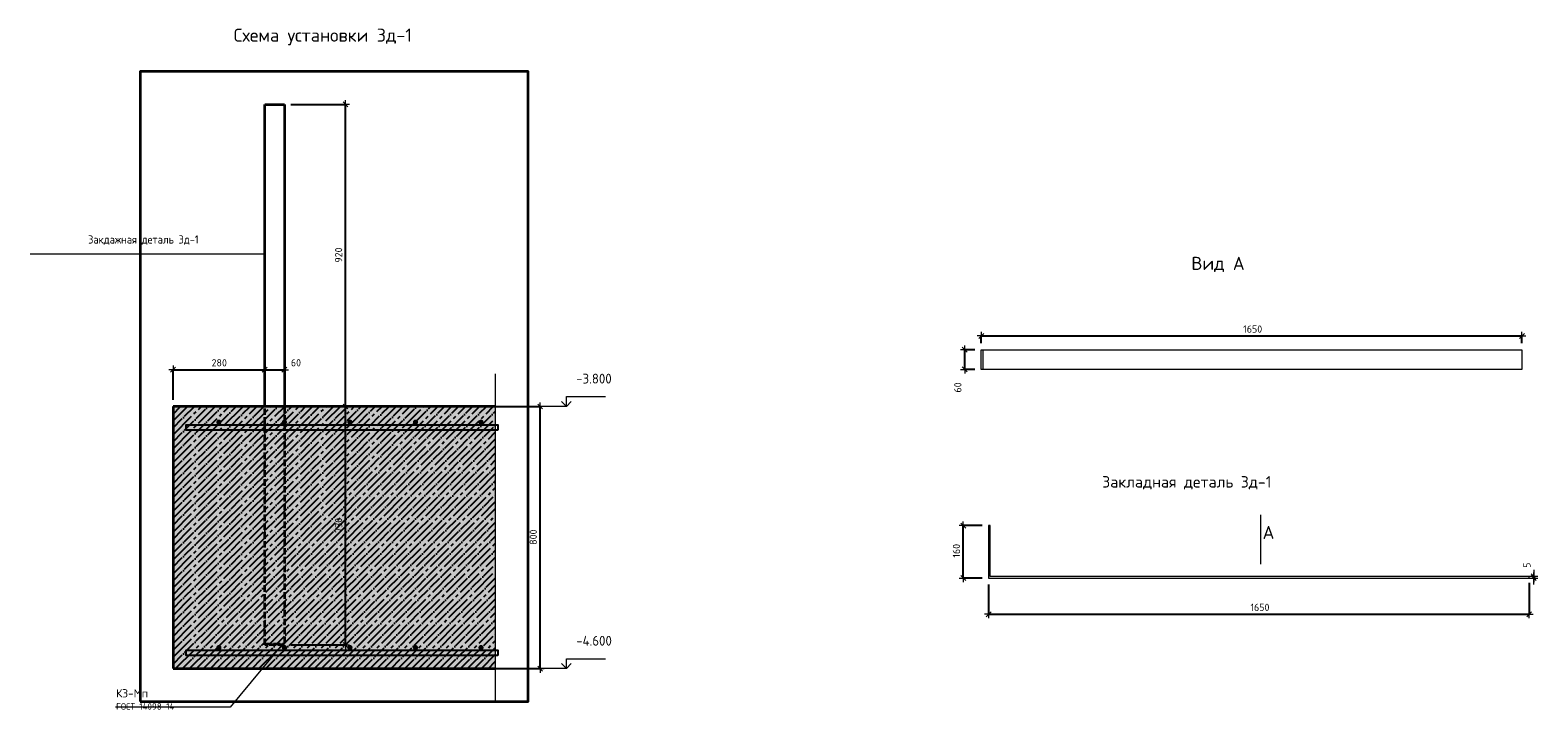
# Model space of a CAD drawing. Header units: millimetres. Extents: x -3170 to 89801, y -74170 to 82422.
# Tile 105 of 105: x 78216 to 82817, y 73519 to 75594. Entities that reach past the tile are written whole.
import ezdxf

# ---------------------------------------------------------------- set-up
doc = ezdxf.new("R2010")
doc.units = ezdxf.units.MM
doc.header["$PDMODE"] = 65
for name, pattern in [('______11', [50, 40, -5, 0, -5]), ('______2', [27, 20, -7]), ('______5', [110, 80, -10, 10, -10])]:
    doc.linetypes.add(name, pattern=pattern)
for name, color, linetype, lineweight in [('Standard', 7, 'Continuous', 25), ('Высотная отметки_ общее', 7, 'Continuous', 13), ('Размерная линия_ общее', 7, 'Continuous', 13)]:
    doc.layers.add(name, color=color, linetype=linetype, lineweight=lineweight)
for name, color, linetype, lineweight, true_color in [('Арм.стержн.верхн.зоны У', 7, 'Continuous', 35, 0xecec00), ('Арм.стержн.верхн.зоны Х', 7, 'Continuous', 35, 0x0000c6), ('Арм.стержн.ниж.зоны У', 7, 'Continuous', 35, 0x00b300), ('Арм.стержн.ниж.зоны Х', 7, 'Continuous', 35, 0xc600c6)]:
    doc.layers.add(name, color=color, linetype=linetype, lineweight=lineweight, true_color=true_color)
doc.styles.add('ARIAL', font='ARIAL.TTF')
doc.styles.add('ISOCPEUR', font='ISOCPEUR')
doc.dimstyles.new('DIMSTYLE_18', dxfattribs={"dimtxt": 22, "dimasz": 25, "dimexe": 0, "dimexo": 0.001, "dimgap": 11, "dimtad": 2, "dimdec": 0, "dimrnd": 1, "dimzin": 12, "dimdsep": 46, "dimtxsty": 'ISOCPEUR', "dimblk1": 'ALL_ML_STRICH', "dimblk2": 'ALL_ML_STRICH', "dimsah": 1, "dimcen": 0, "dimse1": 1, "dimse2": 1, "dimclrd": 7, "dimclre": 256, "dimclrt": 7, "dimadec": 0, "dimazin": 0, "dimtfac": 1, "dimtdec": 0, "dimtix": 1, "dimtmove": 2, "dimatfit": 3, "dimfxl": 0, "dimtvp": 1.2, "dimtzin": 0, "dimlwd": 0, "dimlwe": -3, "dimarcsym": 0})
doc.dimstyles.new('DIMSTYLE_3', dxfattribs={"dimtxt": 22, "dimasz": 25, "dimexe": 0, "dimexo": 0, "dimgap": 11, "dimtad": 2, "dimdec": 0, "dimrnd": 5, "dimzin": 12, "dimdsep": 46, "dimtxsty": 'ISOCPEUR', "dimblk1": 'ALL_ML_STRICH', "dimblk2": 'ALL_ML_STRICH', "dimsah": 1, "dimcen": 0, "dimclrd": 7, "dimclre": 256, "dimclrt": 7, "dimadec": 0, "dimazin": 0, "dimtfac": 1, "dimtdec": 0, "dimtix": 1, "dimtmove": 2, "dimatfit": 3, "dimfxl": 0, "dimtzin": 0, "dimlwd": 0, "dimlwe": -3, "dimarcsym": 0})

# ---------------------------------------------------------------- blocks, each defined once
blk = doc.blocks.new('ALL_ML_STRICH')
at = {"color": 0, "linetype": 'ByBlock', "lineweight": -2}
for p, q in [((-1, 0), (0.5, 0)), ((-0.3, -0.3), (0.3, 0.3)), ((0, -0.5), (0, 0.5))]:
    blk.add_line(p, q, dxfattribs=at)
blk = doc.blocks.new('*D561')
at = {"layer": 'DEFPOINTS', "color": 7, "linetype": 'Continuous', "lineweight": 13, "transparency": 33554687}
for p in [(78991.6, 74445.4), (78991.6, 73717.6), (79178, 73717.6)]:
    blk.add_point(p, dxfattribs=at)
at = {"layer": 'Размерная линия_ общее', "color": 253, "linetype": 'Continuous', "lineweight": -2, "true_color": 0xa0a0a0, "transparency": 33554687}
for p, q in [((79011.6, 74445.4), (79178, 74445.4)), ((79011.6, 73717.6), (79178, 73717.6))]:
    blk.add_line(p, q, dxfattribs=at)
at = {"layer": 'Размерная линия_ общее', "color": 7, "linetype": 'Continuous', "lineweight": -2, "transparency": 33554687}
blk.add_line((79178, 73717.6), (79178, 74445.4), dxfattribs=at)
at = {"layer": 'Размерная линия_ общее', "color": 7, "linetype": 'Continuous', "lineweight": 13, "transparency": 33554687, "xscale": 25, "yscale": 25, "zscale": 25}
for p, rotation in [((79178, 74445.4), 90), ((79178, 73717.6), 270)]:
    blk.add_blockref('ALL_ML_STRICH', p, dxfattribs=dict(at, rotation=rotation))
at = {"layer": 'Размерная линия_ общее', "color": 7, "linetype": 'Continuous', "lineweight": 13, "transparency": 33554687, "insert": (79157, 74082.6), "char_height": 22, "width": 66, "attachment_point": 5, "rotation": 90, "style": 'ISOCPEUR'}
blk.add_mtext('\\A1;{730}', dxfattribs=at)
blk = doc.blocks.new('*D562')
at = {"layer": 'DEFPOINTS', "color": 7, "linetype": 'Continuous', "lineweight": 13, "transparency": 33554687}
for p in [(78991.6, 75367.6), (78991.6, 74445.4), (79178, 74445.4)]:
    blk.add_point(p, dxfattribs=at)
at = {"layer": 'Размерная линия_ общее', "color": 253, "linetype": 'Continuous', "lineweight": -2, "true_color": 0xa0a0a0, "transparency": 33554687}
for p, q in [((79011.6, 75367.6), (79178, 75367.6)), ((79011.6, 74445.4), (79178, 74445.4))]:
    blk.add_line(p, q, dxfattribs=at)
at = {"layer": 'Размерная линия_ общее', "color": 7, "linetype": 'Continuous', "lineweight": -2, "transparency": 33554687}
blk.add_line((79178, 74445.4), (79178, 75367.6), dxfattribs=at)
at = {"layer": 'Размерная линия_ общее', "color": 7, "linetype": 'Continuous', "lineweight": 13, "transparency": 33554687, "xscale": 25, "yscale": 25, "zscale": 25}
for p, rotation in [((79178, 75367.6), 90), ((79178, 74445.4), 270)]:
    blk.add_blockref('ALL_ML_STRICH', p, dxfattribs=dict(at, rotation=rotation))
at = {"layer": 'Размерная линия_ общее', "color": 7, "linetype": 'Continuous', "lineweight": 13, "transparency": 33554687, "insert": (79157, 74907.6), "char_height": 22, "width": 66, "attachment_point": 5, "rotation": 90, "style": 'ISOCPEUR'}
blk.add_mtext('\\A1;{920}', dxfattribs=at)
blk = doc.blocks.new('*D563')
at = {"layer": 'DEFPOINTS', "color": 7, "linetype": 'Continuous', "lineweight": 13, "transparency": 33554687}
for p in [(79547.7, 74445.4), (79547.7, 73645.4), (79772.1, 73645.4)]:
    blk.add_point(p, dxfattribs=at)
at = {"layer": 'Размерная линия_ общее', "color": 253, "linetype": 'Continuous', "lineweight": -2, "true_color": 0xa0a0a0, "transparency": 33554687}
for p, q in [((79567.7, 74445.4), (79772.1, 74445.4)), ((79567.7, 73645.4), (79772.1, 73645.4))]:
    blk.add_line(p, q, dxfattribs=at)
at = {"layer": 'Размерная линия_ общее', "color": 7, "linetype": 'Continuous', "lineweight": -2, "transparency": 33554687}
blk.add_line((79772.1, 73645.4), (79772.1, 74445.4), dxfattribs=at)
at = {"layer": 'Размерная линия_ общее', "color": 7, "linetype": 'Continuous', "lineweight": 13, "transparency": 33554687, "xscale": 25, "yscale": 25, "zscale": 25}
for p, rotation in [((79772.1, 74445.4), 90), ((79772.1, 73645.4), 270)]:
    blk.add_blockref('ALL_ML_STRICH', p, dxfattribs=dict(at, rotation=rotation))
at = {"layer": 'Размерная линия_ общее', "color": 7, "linetype": 'Continuous', "lineweight": 13, "transparency": 33554687, "insert": (79751.1, 74046.5), "char_height": 22, "width": 66, "attachment_point": 5, "rotation": 90, "style": 'ISOCPEUR'}
blk.add_mtext('\\A1;{800}', dxfattribs=at)
blk = doc.blocks.new('*D564')
at = {"layer": 'DEFPOINTS', "color": 7, "linetype": 'Continuous', "lineweight": 13, "transparency": 33554687}
for p in [(78651.6, 74557.7), (78931.6, 74544.2), (78651.6, 74445.4)]:
    blk.add_point(p, dxfattribs=at)
at = {"layer": 'Размерная линия_ общее', "color": 253, "linetype": 'Continuous', "lineweight": -2, "true_color": 0xa0a0a0, "transparency": 33554687}
for p, q in [((78651.6, 74465.4), (78651.6, 74557.7)), ((78931.6, 74557.7), (78931.6, 74557.7))]:
    blk.add_line(p, q, dxfattribs=at)
at = {"layer": 'Размерная линия_ общее', "color": 7, "linetype": 'Continuous', "lineweight": -2, "transparency": 33554687}
blk.add_line((78651.6, 74557.7), (78931.6, 74557.7), dxfattribs=at)
at = {"layer": 'Размерная линия_ общее', "color": 7, "linetype": 'Continuous', "lineweight": 13, "transparency": 33554687, "xscale": 25, "yscale": 25, "zscale": 25, "rotation": 180}
blk.add_blockref('ALL_ML_STRICH', (78651.6, 74557.7), dxfattribs=at)
at = {"layer": 'Размерная линия_ общее', "color": 7, "linetype": 'Continuous', "lineweight": 13, "transparency": 33554687, "xscale": 25, "yscale": 25, "zscale": 25}
blk.add_blockref('ALL_ML_STRICH', (78931.6, 74557.7), dxfattribs=at)
at = {"layer": 'Размерная линия_ общее', "color": 7, "linetype": 'Continuous', "lineweight": 13, "transparency": 33554687, "insert": (78792.7, 74578.7), "char_height": 22, "width": 66, "attachment_point": 5, "style": 'ISOCPEUR'}
blk.add_mtext('\\A1;{280}', dxfattribs=at)
blk = doc.blocks.new('*D565')
at = {"layer": 'DEFPOINTS', "color": 7, "linetype": 'Continuous', "lineweight": 13, "transparency": 33554687}
for p in [(78931.6, 74557.7), (78931.6, 74544.2), (78991.6, 74544.2)]:
    blk.add_point(p, dxfattribs=at)
at = {"layer": 'Размерная линия_ общее', "color": 253, "linetype": 'Continuous', "lineweight": -2, "true_color": 0xa0a0a0, "transparency": 33554687}
for p, q in [((78931.6, 74557.7), (78931.6, 74557.7)), ((78991.6, 74557.7), (78991.6, 74557.7))]:
    blk.add_line(p, q, dxfattribs=at)
at = {"layer": 'Размерная линия_ общее', "color": 7, "linetype": 'Continuous', "lineweight": -2, "transparency": 33554687}
blk.add_line((78931.6, 74557.7), (78991.6, 74557.7), dxfattribs=at)
at = {"layer": 'Размерная линия_ общее', "color": 7, "linetype": 'Continuous', "lineweight": 13, "transparency": 33554687, "xscale": 25, "yscale": 25, "zscale": 25, "rotation": 180}
blk.add_blockref('ALL_ML_STRICH', (78931.6, 74557.7), dxfattribs=at)
at = {"layer": 'Размерная линия_ общее', "color": 7, "linetype": 'Continuous', "lineweight": 13, "transparency": 33554687, "xscale": 25, "yscale": 25, "zscale": 25}
blk.add_blockref('ALL_ML_STRICH', (78991.6, 74557.7), dxfattribs=at)
at = {"layer": 'Размерная линия_ общее', "color": 7, "linetype": 'Continuous', "lineweight": 13, "transparency": 33554687, "insert": (79026.8, 74579), "char_height": 22, "width": 44, "attachment_point": 5, "style": 'ISOCPEUR'}
blk.add_mtext('\\A1;{60}', dxfattribs=at)
blk = doc.blocks.new('COMPLEX_ELEVATIONDIM_4')
at = {"layer": 'Высотная отметки_ общее', "color": 7, "linetype": 'Continuous', "lineweight": 13, "transparency": 33554687}
for p, q in [((79852.1, 74445.4), (79837.1, 74460.4)), ((79852.1, 74445.4), (79852.1, 74475.4)), ((79852.1, 74475.4), (79972.1, 74475.4)), ((79852.1, 74445.4), (79867.1, 74460.4)), ((79852.1, 74445.4), (79703.2, 74445.4)), ((79852.1, 74445.4), (79852.1, 74445.4)), ((79852.1, 74445.4), (79852.1, 74445.4)), ((79852.1, 74445.4), (79852.1, 74445.4)), ((79852.1, 74445.4), (79852.1, 74445.4)), ((79852.1, 73645.4), (79837.1, 73660.4)), ((79852.1, 73645.4), (79852.1, 73675.4)), ((79852.1, 73675.4), (79972.1, 73675.4)), ((79852.1, 73645.4), (79867.1, 73660.4)), ((79852.1, 73645.4), (79852.1, 73645.4)), ((79852.1, 73645.4), (79852.1, 73645.4)), ((79852.1, 73645.4), (79852.1, 73645.4)), ((79852.1, 73645.4), (79852.1, 73645.4))]:
    blk.add_line(p, q, dxfattribs=at)
blk.add_lwpolyline([(79852.1, 73645.4), (79812.1, 73645.4), (79812.1, 73645.4), (79703.2, 73645.4)], dxfattribs=at)
at = {"layer": 'Высотная отметки_ общее', "color": 7, "linetype": 'Continuous', "lineweight": 13, "transparency": 33554687, "char_height": 30, "attachment_point": 7, "style": 'ISOCPEUR'}
for s, insert, width in [('\\W0.95;-3.800', (79882.1, 74515.4), 128.144), ('\\W0.95;-4.600', (79882.1, 73715.4), 131.168)]:
    blk.add_mtext(s, dxfattribs=dict(at, insert=insert, width=width))
blk = doc.blocks.new('*D567')
at = {"layer": 'DEFPOINTS', "color": 7, "linetype": 'Continuous', "lineweight": 13, "transparency": 33554687}
for p in [(81118.7, 74618.5), (81068.1, 74558.5), (81118.7, 74558.5)]:
    blk.add_point(p, dxfattribs=at)
at = {"layer": 'Размерная линия_ общее', "color": 253, "linetype": 'Continuous', "lineweight": -2, "true_color": 0xa0a0a0, "transparency": 33554687}
for p, q in [((81098.7, 74618.5), (81068.1, 74618.5)), ((81098.7, 74558.5), (81068.1, 74558.5))]:
    blk.add_line(p, q, dxfattribs=at)
at = {"layer": 'Размерная линия_ общее', "color": 7, "linetype": 'Continuous', "lineweight": -2, "transparency": 33554687}
blk.add_line((81068.1, 74558.5), (81068.1, 74618.5), dxfattribs=at)
at = {"layer": 'Размерная линия_ общее', "color": 7, "linetype": 'Continuous', "lineweight": 13, "transparency": 33554687, "xscale": 25, "yscale": 25, "zscale": 25}
for p, rotation in [((81068.1, 74618.5), 90), ((81068.1, 74558.5), 270)]:
    blk.add_blockref('ALL_ML_STRICH', p, dxfattribs=dict(at, rotation=rotation))
at = {"layer": 'Размерная линия_ общее', "color": 7, "linetype": 'Continuous', "lineweight": 13, "transparency": 33554687, "insert": (81046.9, 74503.4), "char_height": 22, "width": 44, "attachment_point": 5, "rotation": 90, "style": 'ISOCPEUR'}
blk.add_mtext('\\A1;{60}', dxfattribs=at)
blk = doc.blocks.new('*D568')
at = {"layer": 'DEFPOINTS', "color": 7, "linetype": 'Continuous', "lineweight": 13, "transparency": 33554687}
for p in [(81118.7, 74660.7), (81118.7, 74618.5), (82768.7, 74618.5)]:
    blk.add_point(p, dxfattribs=at)
at = {"layer": 'Размерная линия_ общее', "color": 253, "linetype": 'Continuous', "lineweight": -2, "true_color": 0xa0a0a0, "transparency": 33554687}
for p, q in [((81118.7, 74638.5), (81118.7, 74660.7)), ((82768.7, 74638.5), (82768.7, 74660.7))]:
    blk.add_line(p, q, dxfattribs=at)
at = {"layer": 'Размерная линия_ общее', "color": 7, "linetype": 'Continuous', "lineweight": -2, "transparency": 33554687}
blk.add_line((81118.7, 74660.7), (82768.7, 74660.7), dxfattribs=at)
at = {"layer": 'Размерная линия_ общее', "color": 7, "linetype": 'Continuous', "lineweight": 13, "transparency": 33554687, "xscale": 25, "yscale": 25, "zscale": 25, "rotation": 180}
blk.add_blockref('ALL_ML_STRICH', (81118.7, 74660.7), dxfattribs=at)
at = {"layer": 'Размерная линия_ общее', "color": 7, "linetype": 'Continuous', "lineweight": 13, "transparency": 33554687, "xscale": 25, "yscale": 25, "zscale": 25}
blk.add_blockref('ALL_ML_STRICH', (82768.7, 74660.7), dxfattribs=at)
at = {"layer": 'Размерная линия_ общее', "color": 7, "linetype": 'Continuous', "lineweight": 13, "transparency": 33554687, "insert": (81947, 74681.7), "char_height": 22, "width": 88, "attachment_point": 5, "style": 'ISOCPEUR'}
blk.add_mtext('\\A1;{1650}', dxfattribs=at)
blk = doc.blocks.new('*D569')
at = {"layer": 'DEFPOINTS', "color": 7, "linetype": 'Continuous', "lineweight": 13, "transparency": 33554687}
for p in [(81140.8, 74081.6), (81063.7, 73921.6), (81140.8, 73921.6)]:
    blk.add_point(p, dxfattribs=at)
at = {"layer": 'Размерная линия_ общее', "color": 253, "linetype": 'Continuous', "lineweight": -2, "true_color": 0xa0a0a0, "transparency": 33554687}
for p, q in [((81120.8, 74081.6), (81063.7, 74081.6)), ((81120.8, 73921.6), (81063.7, 73921.6))]:
    blk.add_line(p, q, dxfattribs=at)
at = {"layer": 'Размерная линия_ общее', "color": 7, "linetype": 'Continuous', "lineweight": -2, "transparency": 33554687}
blk.add_line((81063.7, 73921.6), (81063.7, 74081.6), dxfattribs=at)
at = {"layer": 'Размерная линия_ общее', "color": 7, "linetype": 'Continuous', "lineweight": 13, "transparency": 33554687, "xscale": 25, "yscale": 25, "zscale": 25}
for p, rotation in [((81063.7, 74081.6), 90), ((81063.7, 73921.6), 270)]:
    blk.add_blockref('ALL_ML_STRICH', p, dxfattribs=dict(at, rotation=rotation))
at = {"layer": 'Размерная линия_ общее', "color": 7, "linetype": 'Continuous', "lineweight": 13, "transparency": 33554687, "insert": (81042.7, 74004.9), "char_height": 22, "width": 66, "attachment_point": 5, "rotation": 90, "style": 'ISOCPEUR'}
blk.add_mtext('\\A1;{160}', dxfattribs=at)
blk = doc.blocks.new('*D570')
at = {"layer": 'DEFPOINTS', "color": 7, "linetype": 'Continuous', "lineweight": 13, "transparency": 33554687}
for p in [(81140.8, 73921.6), (82790.8, 73926.6), (81140.8, 73811.3)]:
    blk.add_point(p, dxfattribs=at)
at = {"layer": 'Размерная линия_ общее', "color": 253, "linetype": 'Continuous', "lineweight": -2, "true_color": 0xa0a0a0, "transparency": 33554687}
for p, q in [((82790.8, 73906.6), (82790.8, 73811.3)), ((81140.8, 73901.6), (81140.8, 73811.3))]:
    blk.add_line(p, q, dxfattribs=at)
at = {"layer": 'Размерная линия_ общее', "color": 7, "linetype": 'Continuous', "lineweight": -2, "transparency": 33554687}
blk.add_line((81140.8, 73811.3), (82790.8, 73811.3), dxfattribs=at)
at = {"layer": 'Размерная линия_ общее', "color": 7, "linetype": 'Continuous', "lineweight": 13, "transparency": 33554687, "xscale": 25, "yscale": 25, "zscale": 25, "rotation": 180}
blk.add_blockref('ALL_ML_STRICH', (81140.8, 73811.3), dxfattribs=at)
at = {"layer": 'Размерная линия_ общее', "color": 7, "linetype": 'Continuous', "lineweight": 13, "transparency": 33554687, "xscale": 25, "yscale": 25, "zscale": 25}
blk.add_blockref('ALL_ML_STRICH', (82790.8, 73811.3), dxfattribs=at)
at = {"layer": 'Размерная линия_ общее', "color": 7, "linetype": 'Continuous', "lineweight": 13, "transparency": 33554687, "insert": (81969.1, 73832.3), "char_height": 22, "width": 88, "attachment_point": 5, "style": 'ISOCPEUR'}
blk.add_mtext('\\A1;{1650}', dxfattribs=at)
blk = doc.blocks.new('*D571')
at = {"layer": 'DEFPOINTS', "color": 7, "linetype": 'Continuous', "lineweight": 13, "transparency": 33554687}
for p in [(82790.8, 73926.6), (82790.8, 73921.6), (82804.9, 73921.6)]:
    blk.add_point(p, dxfattribs=at)
at = {"layer": 'Размерная линия_ общее', "color": 7, "linetype": 'Continuous', "lineweight": -2, "transparency": 33554687}
blk.add_line((82804.9, 73921.6), (82804.9, 73926.6), dxfattribs=at)
at = {"layer": 'Размерная линия_ общее', "color": 7, "linetype": 'Continuous', "lineweight": 13, "transparency": 33554687, "xscale": 25, "yscale": 25, "zscale": 25}
for p, rotation in [((82804.9, 73921.6), 270), ((82804.9, 73926.6), 90)]:
    blk.add_blockref('ALL_ML_STRICH', p, dxfattribs=dict(at, rotation=rotation))
at = {"layer": 'Размерная линия_ общее', "color": 7, "linetype": 'Continuous', "lineweight": 13, "transparency": 33554687, "insert": (82784.1, 73960.9), "char_height": 22, "width": 22, "attachment_point": 5, "rotation": 90, "style": 'ISOCPEUR'}
blk.add_mtext('\\A1;{5}', dxfattribs=at)

msp = doc.modelspace()

# ---------------------------------------------------------------- hatches: boundary and pattern name
at = {"layer": 'Арм.стержн.верхн.зоны У', "linetype": 'Continuous', "lineweight": 50, "transparency": 33554687}
for points in [[(78799.6, 74397.4), (78799, 74400.4), (78797.3, 74403), (78794.7, 74404.8), (78791.6, 74405.4), (78788.6, 74404.8), (78786, 74403), (78784.2, 74400.4), (78783.6, 74397.4), (78784.2, 74394.3), (78786, 74391.7), (78788.6, 74390), (78791.6, 74389.4), (78794.7, 74390), (78797.3, 74391.7), (78799, 74394.3)], [(78999.6, 74397.4), (78999, 74400.4), (78997.3, 74403), (78994.7, 74404.8), (78991.6, 74405.4), (78988.6, 74404.8), (78986, 74403), (78984.2, 74400.4), (78983.6, 74397.4), (78984.2, 74394.3), (78986, 74391.7), (78988.6, 74390), (78991.6, 74389.4), (78994.7, 74390), (78997.3, 74391.7), (78999, 74394.3)], [(79199.6, 74397.4), (79199, 74400.4), (79197.3, 74403), (79194.7, 74404.8), (79191.6, 74405.4), (79188.6, 74404.8), (79186, 74403), (79184.2, 74400.4), (79183.6, 74397.4), (79184.2, 74394.3), (79186, 74391.7), (79188.6, 74390), (79191.6, 74389.4), (79194.7, 74390), (79197.3, 74391.7), (79199, 74394.3)], [(79399.6, 74397.4), (79399, 74400.4), (79397.3, 74403), (79394.7, 74404.8), (79391.6, 74405.4), (79388.6, 74404.8), (79386, 74403), (79384.2, 74400.4), (79383.6, 74397.4), (79384.2, 74394.3), (79386, 74391.7), (79388.6, 74390), (79391.6, 74389.4), (79394.7, 74390), (79397.3, 74391.7), (79399, 74394.3)], [(79599.6, 74397.4), (79599, 74400.4), (79597.3, 74403), (79594.7, 74404.8), (79591.6, 74405.4), (79588.6, 74404.8), (79586, 74403), (79584.2, 74400.4), (79583.6, 74397.4), (79584.2, 74394.3), (79586, 74391.7), (79588.6, 74390), (79591.6, 74389.4), (79594.7, 74390), (79597.3, 74391.7), (79599, 74394.3)]]:
    msp.add_hatch(color=7, dxfattribs=at).paths.add_polyline_path(points)
at = {"layer": 'Арм.стержн.ниж.зоны У', "linetype": 'Continuous', "lineweight": 50, "transparency": 33554687}
for points in [[(78799.6, 73709.4), (78799, 73712.4), (78797.3, 73715), (78794.7, 73716.8), (78791.6, 73717.4), (78788.6, 73716.8), (78786, 73715), (78784.2, 73712.4), (78783.6, 73709.4), (78784.2, 73706.3), (78786, 73703.7), (78788.6, 73702), (78791.6, 73701.4), (78794.7, 73702), (78797.3, 73703.7), (78799, 73706.3)], [(78999.6, 73709.4), (78999, 73712.4), (78997.3, 73715), (78994.7, 73716.8), (78991.6, 73717.4), (78988.6, 73716.8), (78986, 73715), (78984.2, 73712.4), (78983.6, 73709.4), (78984.2, 73706.3), (78986, 73703.7), (78988.6, 73702), (78991.6, 73701.4), (78994.7, 73702), (78997.3, 73703.7), (78999, 73706.3)], [(79199.6, 73709.4), (79199, 73712.4), (79197.3, 73715), (79194.7, 73716.8), (79191.6, 73717.4), (79188.6, 73716.8), (79186, 73715), (79184.2, 73712.4), (79183.6, 73709.4), (79184.2, 73706.3), (79186, 73703.7), (79188.6, 73702), (79191.6, 73701.4), (79194.7, 73702), (79197.3, 73703.7), (79199, 73706.3)], [(79399.6, 73709.4), (79399, 73712.4), (79397.3, 73715), (79394.7, 73716.8), (79391.6, 73717.4), (79388.6, 73716.8), (79386, 73715), (79384.2, 73712.4), (79383.6, 73709.4), (79384.2, 73706.3), (79386, 73703.7), (79388.6, 73702), (79391.6, 73701.4), (79394.7, 73702), (79397.3, 73703.7), (79399, 73706.3)], [(79599.6, 73709.4), (79599, 73712.4), (79597.3, 73715), (79594.7, 73716.8), (79591.6, 73717.4), (79588.6, 73716.8), (79586, 73715), (79584.2, 73712.4), (79583.6, 73709.4), (79584.2, 73706.3), (79586, 73703.7), (79588.6, 73702), (79591.6, 73701.4), (79594.7, 73702), (79597.3, 73703.7), (79599, 73706.3)]]:
    msp.add_hatch(color=7, dxfattribs=at).paths.add_polyline_path(points)
at = {"layer": 'Размерная линия_ общее', "linetype": 'Continuous', "lineweight": -3, "transparency": 33554687}
msp.add_hatch(color=7, dxfattribs=at).paths.add_polyline_path([(79635.3, 74445.4), (78651.6, 74445.4), (78651.6, 73645.4), (79635.3, 73645.4)])

# ---------------------------------------------------------------- linework, layer by layer
at = {"color": 7, "linetype": 'Continuous', "lineweight": 35, "transparency": 33554687}
for p, q in [((78931.6, 74445.4), (78931.6, 75367.6)), ((78931.6, 75367.6), (78991.6, 75367.6)), ((78991.6, 75367.6), (78991.6, 74445.4))]:
    msp.add_line(p, q, dxfattribs=at)
at = {"color": 7, "linetype": '______2', "lineweight": 35, "transparency": 33554687}
for p, q in [((78931.6, 73717.6), (78931.6, 74445.4)), ((78991.6, 74445.4), (78991.6, 73717.6)), ((78931.6, 73720.7), (78991.6, 73720.7)), ((78991.6, 73717.6), (78931.6, 73717.6))]:
    msp.add_line(p, q, dxfattribs=at)
at = {"layer": 'Standard', "color": 7, "linetype": 'Continuous', "lineweight": 13, "transparency": 33554687}
for p, q in [((78931.6, 74909.8), (78215.5, 74909.8)), ((81970.6, 74114.3), (81970.6, 73964.3))]:
    msp.add_line(p, q, dxfattribs=at)
at = {"layer": 'Standard', "color": 7, "linetype": 'Continuous', "lineweight": 35, "transparency": 33554687}
msp.add_lwpolyline([(78551.6, 73545.4), (79735.3, 73545.4), (79735.3, 75467.6), (78551.6, 75467.6), (78551.6, 73545.4)], dxfattribs=at)
at = {"layer": 'Standard', "color": 7, "linetype": 'Continuous', "lineweight": 13, "transparency": 33554687}
for points in [[(81118.7, 74618.5), (82768.7, 74618.5), (82768.7, 74558.5), (81118.7, 74558.5), (81118.7, 74618.5)], [(81118.7, 74618.5), (81123.7, 74618.5), (81123.7, 74558.5), (81118.7, 74558.5), (81118.7, 74618.5)], [(81140.8, 74081.6), (81140.8, 73924.6), (81140.8, 73921.6), (82790.8, 73921.6), (82790.8, 73926.6), (81145.8, 73926.6), (81145.8, 74081.6), (81140.8, 74081.6)]]:
    msp.add_lwpolyline(points, close=True, dxfattribs=at)
msp.add_lwpolyline([(78983.5, 73717.6), (78826.3, 73527.8), (78476.3, 73527.8)], dxfattribs=at)
at = {"layer": 'Арм.стержн.верхн.зоны У', "color": 52, "linetype": 'Continuous', "lineweight": 13, "transparency": 33554687}
msp.add_line((78651.6, 74445.4), (78651.6, 74445.4), dxfattribs=at)
at = {"layer": 'Арм.стержн.верхн.зоны Х', "color": 52, "linetype": 'Continuous', "lineweight": 13, "transparency": 33554687}
msp.add_line((78651.6, 74445.4), (78651.6, 74445.4), dxfattribs=at)
at = {"layer": 'Арм.стержн.верхн.зоны Х', "color": 11, "linetype": 'Continuous', "lineweight": 25, "true_color": 0xff8c8c, "transparency": 33554687}
msp.add_lwpolyline([(79643.3, 74373.4), (78691.6, 74373.4), (78691.6, 74389.4), (79643.3, 74389.4), (79643.3, 74373.4)], dxfattribs=at)
msp.add_lwpolyline([(79643.3, 74373.4), (78691.6, 74373.4), (78691.6, 74389.4), (79643.3, 74389.4), (79643.3, 74373.4)], dxfattribs=at)
at = {"layer": 'Арм.стержн.ниж.зоны У', "color": 52, "linetype": 'Continuous', "lineweight": 13, "transparency": 33554687}
msp.add_line((78651.6, 73645.4), (78651.6, 73645.4), dxfattribs=at)
at = {"layer": 'Арм.стержн.ниж.зоны Х', "color": 52, "linetype": 'Continuous', "lineweight": 13, "transparency": 33554687}
msp.add_line((78651.6, 73645.4), (78651.6, 73645.4), dxfattribs=at)
at = {"layer": 'Арм.стержн.ниж.зоны Х', "color": 11, "linetype": 'Continuous', "lineweight": 25, "true_color": 0xff8c8c, "transparency": 33554687}
msp.add_lwpolyline([(79643.3, 73685.4), (78691.6, 73685.4), (78691.6, 73701.4), (79643.3, 73701.4), (79643.3, 73685.4)], dxfattribs=at)
msp.add_lwpolyline([(79643.3, 73685.4), (78691.6, 73685.4), (78691.6, 73701.4), (79643.3, 73701.4), (79643.3, 73685.4)], dxfattribs=at)
at = {"layer": 'Размерная линия_ общее', "color": 7, "linetype": 'Continuous', "lineweight": 13, "transparency": 33554687}
msp.add_line((79635.3, 74545.4), (79635.3, 73545.4), dxfattribs=at)
at = {"layer": 'Размерная линия_ общее', "color": 7, "linetype": '______11', "lineweight": -3, "transparency": 33554687}
for p, q in [((78651.6, 74422.4), (78674.6, 74445.4)), ((78651.6, 74380), (78717, 74445.4)), ((78651.6, 74337.6), (78759.4, 74445.4)), ((78651.6, 74295.2), (78801.8, 74445.4)), ((78651.6, 74252.7), (78844.3, 74445.4)), ((78651.6, 74210.3), (78886.7, 74445.4)), ((78651.6, 74167.9), (78929.1, 74445.4)), ((78651.6, 74125.5), (78971.5, 74445.4)), ((78651.6, 74083), (79014, 74445.4)), ((78651.6, 74040.6), (79056.4, 74445.4)), ((78651.6, 73998.2), (79098.8, 74445.4)), ((78651.6, 73955.7), (79141.2, 74445.4)), ((78651.6, 73913.3), (79183.7, 74445.4)), ((78651.6, 73870.9), (79226.1, 74445.4)), ((78651.6, 73828.5), (79268.5, 74445.4)), ((78651.6, 73786), (79311, 74445.4)), ((78651.6, 73743.6), (79353.4, 74445.4)), ((78651.6, 73701.2), (79395.8, 74445.4)), ((78651.6, 73658.8), (79438.2, 74445.4)), ((78680.7, 73645.4), (79480.7, 74445.4)), ((78723.1, 73645.4), (79523.1, 74445.4)), ((78765.5, 73645.4), (79565.5, 74445.4)), ((78807.9, 73645.4), (79607.9, 74445.4)), ((78850.4, 73645.4), (79635.3, 74430.3)), ((78892.8, 73645.4), (79635.3, 74387.9)), ((78935.2, 73645.4), (79635.3, 74345.5)), ((78977.6, 73645.4), (79635.3, 74303)), ((79020.1, 73645.4), (79635.3, 74260.6)), ((79062.5, 73645.4), (79635.3, 74218.2)), ((79104.9, 73645.4), (79635.3, 74175.8)), ((79147.3, 73645.4), (79635.3, 74133.3)), ((79189.8, 73645.4), (79635.3, 74090.9)), ((79232.2, 73645.4), (79635.3, 74048.5)), ((79274.6, 73645.4), (79635.3, 74006.1)), ((79317.1, 73645.4), (79635.3, 73963.6)), ((79359.5, 73645.4), (79635.3, 73921.2)), ((79401.9, 73645.4), (79635.3, 73878.8)), ((79444.3, 73645.4), (79635.3, 73836.4)), ((79486.8, 73645.4), (79635.3, 73793.9)), ((79529.2, 73645.4), (79635.3, 73751.5)), ((79571.6, 73645.4), (79635.3, 73709.1)), ((79614, 73645.4), (79635.3, 73666.6))]:
    msp.add_line(p, q, dxfattribs=at)
at = {"layer": 'Размерная линия_ общее', "color": 7, "linetype": '______5', "lineweight": -3, "transparency": 33554687}
for p, q in [((78651.6, 74443.7), (78653.3, 74445.4)), ((78651.6, 74401.2), (78695.8, 74445.4)), ((78651.6, 74358.8), (78738.2, 74445.4)), ((78651.6, 74316.4), (78780.6, 74445.4)), ((78651.6, 74273.9), (78823, 74445.4)), ((78651.6, 74231.5), (78865.5, 74445.4)), ((78651.6, 74189.1), (78907.9, 74445.4)), ((78651.6, 74146.7), (78950.3, 74445.4)), ((78651.6, 74104.2), (78992.8, 74445.4)), ((78651.6, 74061.8), (79035.2, 74445.4)), ((78651.6, 74019.4), (79077.6, 74445.4)), ((78651.6, 73977), (79120, 74445.4)), ((78651.6, 73934.5), (79162.5, 74445.4)), ((78651.6, 73892.1), (79204.9, 74445.4)), ((78651.6, 73849.7), (79247.3, 74445.4)), ((78651.6, 73807.3), (79289.7, 74445.4)), ((78651.6, 73764.8), (79332.2, 74445.4)), ((78651.6, 73722.4), (79374.6, 74445.4)), ((78651.6, 73680), (79417, 74445.4)), ((78659.4, 73645.4), (79459.4, 74445.4)), ((78701.9, 73645.4), (79501.9, 74445.4)), ((78744.3, 73645.4), (79544.3, 74445.4)), ((78786.7, 73645.4), (79586.7, 74445.4)), ((78829.1, 73645.4), (79629.1, 74445.4)), ((78871.6, 73645.4), (79635.3, 74409.1)), ((78914, 73645.4), (79635.3, 74366.7)), ((78956.4, 73645.4), (79635.3, 74324.3)), ((78998.9, 73645.4), (79635.3, 74281.8)), ((79041.3, 73645.4), (79635.3, 74239.4)), ((79083.7, 73645.4), (79635.3, 74197)), ((79126.1, 73645.4), (79635.3, 74154.6)), ((79168.6, 73645.4), (79635.3, 74112.1)), ((79211, 73645.4), (79635.3, 74069.7)), ((79253.4, 73645.4), (79635.3, 74027.3)), ((79295.8, 73645.4), (79635.3, 73984.8)), ((79338.3, 73645.4), (79635.3, 73942.4)), ((79380.7, 73645.4), (79635.3, 73900)), ((79423.1, 73645.4), (79635.3, 73857.6)), ((79465.5, 73645.4), (79635.3, 73815.1)), ((79508, 73645.4), (79635.3, 73772.7)), ((79550.4, 73645.4), (79635.3, 73730.3)), ((79592.8, 73645.4), (79635.3, 73687.9)), ((79635.3, 73645.4), (79635.3, 73645.4))]:
    msp.add_line(p, q, dxfattribs=at)
at = {"layer": 'Размерная линия_ общее', "color": 7, "linetype": 'Continuous', "lineweight": 35, "transparency": 33554687}
for p, q in [((78651.6, 74445.4), (78651.6, 73645.4)), ((79635.3, 74445.4), (78651.6, 74445.4)), ((78651.6, 73645.4), (79635.3, 73645.4))]:
    msp.add_line(p, q, dxfattribs=at)

# ---------------------------------------------------------------- block references
at = {"layer": 'Высотная отметки_ общее', "color": 7, "linetype": 'Continuous', "lineweight": 13, "transparency": 33554687}
msp.add_blockref('COMPLEX_ELEVATIONDIM_4', (0, 0), dxfattribs=at)

# ---------------------------------------------------------------- texts
at = {"layer": 'Standard', "color": 7, "linetype": 'Continuous', "lineweight": 13, "transparency": 33554687, "style": 'ISOCPEUR'}
for s, insert, char_height, width, attachment_point in [('\\A1;{\\fISOCPEUR|i0|b0;\\H40.000000;\\W1.000000;\\C7;Схема установки Зд-1}\\P', (79108.8, 75573.3), 40, 581.446, 5), ('\\A1;{\\fISOCPEUR|i0|b0;\\H25.000000;\\W0.909091;\\C7;Закдажная деталь Зд-1}\\P', (78561, 74953.1), 25, 356.527, 5), ('\\A1;{\\fISOCPEUR|i0|b0;\\H40.000000;\\W1.000000;\\C7;Вид А}\\P', (81759.8, 74879), 40, 166.974, 4), ('\\A1;{\\fISOCPEUR|i0|b0;\\H35.000000;\\W1.000000;\\C7;Закладная деталь Зд-1}\\P', (81487.5, 74212.6), 35, 542.045, 4), ('\\A1;{\\fISOCPEUR|i0|b0;\\H40.000000;\\W1.000000;\\C7;А}\\P', (81977.3, 74061), 40, 52.364, 4)]:
    msp.add_mtext(s, dxfattribs=dict(at, insert=insert, char_height=char_height, width=width, attachment_point=attachment_point))
at = {"layer": 'Standard', "color": 7, "linetype": 'Continuous', "lineweight": 13, "transparency": 33554687, "insert": (78477.7, 73582.5), "char_height": 25, "width": 221.911, "attachment_point": 1, "line_spacing_factor": 1.024096, "style": 'ARIAL'}
msp.add_mtext('\\A1;{\\fISOCPEUR|i0|b0;\\H25.000000;\\W1.000000;\\C7;К3-Мп}\\P{\\fISOCPEUR|i0|b0;\\H20.000000;\\W1.000000;\\C7;ГОСТ 14098-14}\\P', dxfattribs=at)

# ---------------------------------------------------------------- dimensions: what is measured, and where the dimension line sits
at = {"layer": 'Размерная линия_ общее', "color": 7, "linetype": 'Continuous', "lineweight": 13, "transparency": 33554687}
for base, p1, p2, dimstyle, picture, middle in [((79178, 75367.6), (79011.6, 74445.4), (79011.6, 75367.6), 'DIMSTYLE_3', '*D562', (79157, 74907.6)), ((81068.1, 74618.5), (81098.7, 74558.5), (81098.7, 74618.5), 'DIMSTYLE_3', '*D567', (81046.9, 74503.4)), ((79178, 74445.4), (79011.6, 73717.6), (79011.6, 74445.4), 'DIMSTYLE_3', '*D561', (79157, 74082.6)), ((79772.1, 74445.4), (79567.7, 73645.4), (79567.7, 74445.4), 'DIMSTYLE_3', '*D563', (79751.1, 74046.5)), ((81063.7, 74081.6), (81120.8, 73921.6), (81120.8, 74081.6), 'DIMSTYLE_3', '*D569', (81042.7, 74004.9)), ((82804.9, 73926.6), (82790.8, 73921.6), (82790.8, 73926.6), 'DIMSTYLE_18', '*D571', (82784.1, 73960.9))]:
    dim = msp.add_linear_dim(base=base, p1=p1, p2=p2, angle=90, dimstyle=dimstyle, override={"dimpost": '<>', "dimclrd": 7, "dimclre": 253, "dimclrt": 7, "dimlwd": 0, "dimlwe": 65533}, dxfattribs=at)
    dim.commit()
    dim.dimension.update_dxf_attribs({"geometry": picture, "text_midpoint": middle, "dimtype": 160})
for base, p1, p2, picture, middle in [((82768.7, 74660.7), (81118.7, 74638.5), (82768.7, 74638.5), '*D568', (81947, 74681.7)), ((78931.6, 74557.7), (78651.6, 74465.4), (78931.6, 74557.7), '*D564', (78792.7, 74578.7)), ((78991.6, 74557.7), (78931.6, 74557.7), (78991.6, 74557.7), '*D565', (79026.8, 74579)), ((82790.8, 73811.3), (81140.8, 73901.6), (82790.8, 73906.6), '*D570', (81969.1, 73832.3))]:
    dim = msp.add_linear_dim(base=base, p1=p1, p2=p2, dimstyle='DIMSTYLE_3', override={"dimpost": '<>', "dimclrd": 7, "dimclre": 253, "dimclrt": 7, "dimlwd": 0, "dimlwe": 65533}, dxfattribs=at)
    dim.commit()
    dim.dimension.update_dxf_attribs({"geometry": picture, "text_midpoint": middle, "dimtype": 160})

doc.saveas('drawing.dxf')
